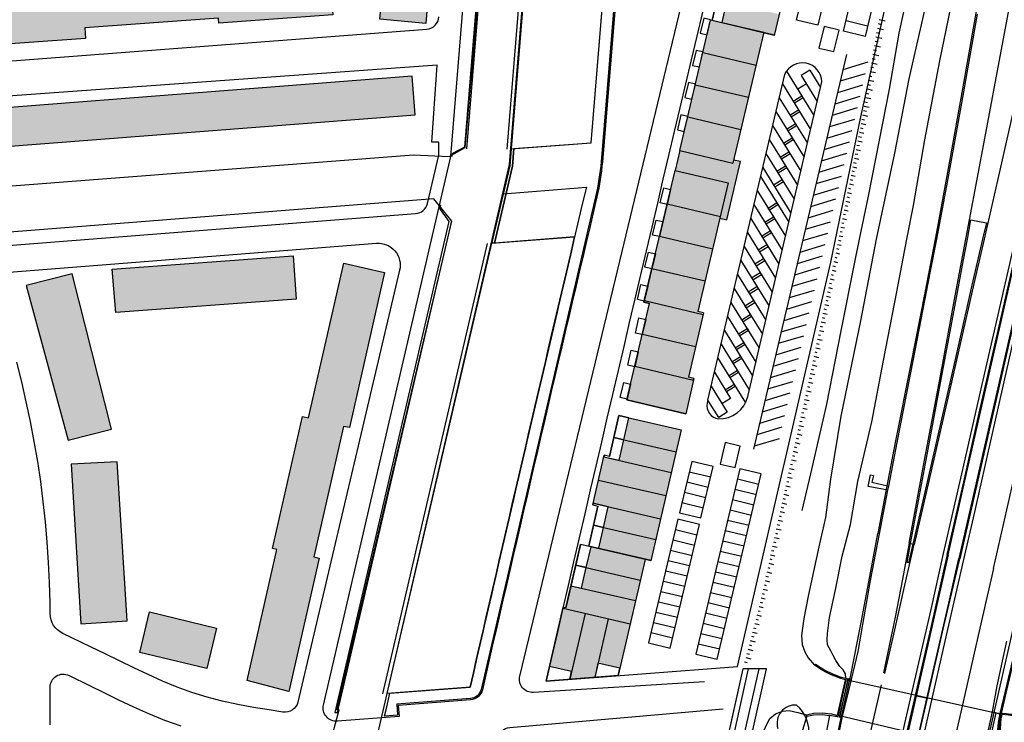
# Model space of a CAD drawing. Header units: metres. Extents: x 89795 to 94000, y 463250 to 466585.
# Tile 211 of 243: x 91113 to 91336, y 465631 to 465790. Entities that reach past the tile are written whole.
import ezdxf

# ---------------------------------------------------------------- set-up
doc = ezdxf.new("R2010")
doc.units = ezdxf.units.M
doc.layers.add('92.1_Bestaande bebouwing - Existing building H', color=7, linetype='Continuous', true_color=0xb5b6af)
doc.layers.add('96.0_forest', color=71, linetype='Continuous')
doc.layers.add('XXX_Background', color=3, linetype='Continuous')

msp = doc.modelspace()

# ---------------------------------------------------------------- hatches: boundary and pattern name
at = {"layer": '92.1_Bestaande bebouwing - Existing building H'}
for points in [[(91204.82, 465788.92), (91194.45, 465789.87), (91197.27, 465820.69), (91207.34, 465819.77)], [(91097.15, 465792.52), (91126.9, 465794.66), (91126.72, 465797.11), (91157.42, 465799.32), (91157.49, 465798.41), (91183.11, 465800.26), (91183.79, 465790.84), (91157.92, 465788.97), (91157.84, 465790.08), (91127.51, 465787.89), (91127.69, 465785.49), (91102.07, 465783.64), (91101.89, 465786.15), (91099.1, 465785.95)], [(91273.14, 465793.8), (91272.04, 465789.12), (91283.89, 465786.33), (91284.99, 465791)], [(91281.46, 465786.77), (91269.75, 465789.53), (91269.39, 465789.61), (91267.67, 465782.32), (91279.74, 465779.47)], [(91279.74, 465779.47), (91267.67, 465782.32), (91265.95, 465775.02), (91278.02, 465772.17)], [(91105, 465767.33), (91106.64, 465760.77), (91202.43, 465768.21), (91201.75, 465776.92), (91107.52, 465769.6), (91107.52, 465767.67)], [(91278.02, 465772.17), (91265.95, 465775.02), (91264.23, 465767.72), (91276.3, 465764.87)], [(91276.3, 465764.87), (91264.23, 465767.72), (91262.43, 465760.11), (91274.5, 465757.26)], [(91276.22, 465757.58), (91274.66, 465757.94), (91274.5, 465757.26), (91262.43, 465760.11), (91261.37, 465755.6), (91273.44, 465752.76), (91271.56, 465744.78), (91273.12, 465744.41)], [(91273.44, 465752.76), (91261.37, 465755.6), (91259.58, 465748), (91271.65, 465745.15)], [(91271.65, 465745.15), (91259.58, 465748), (91257.86, 465740.7), (91269.92, 465737.85)], [(91269.92, 465737.85), (91257.86, 465740.7), (91256.13, 465733.4), (91268.2, 465730.55)], [(91133.7, 465733.2), (91174.74, 465736.26), (91175.47, 465726.4), (91134.53, 465723.36)], [(91164.31, 465639.97), (91171.09, 465669.71), (91170.09, 465669.94), (91176.9, 465699.81), (91178.23, 465699.51), (91186.22, 465734.55), (91195.51, 465732.43), (91187.5, 465697.3), (91186.21, 465697.59), (91179.47, 465668.02), (91180.66, 465667.75), (91173.77, 465637.51)], [(91123.77, 465694.45), (91133.58, 465696.93), (91124.66, 465732.18), (91114.21, 465729.54)], [(91268.2, 465730.55), (91256.13, 465733.4), (91254.41, 465726.1), (91267.75, 465722.95), (91267.84, 465723.33), (91266.57, 465723.63)], [(91267.75, 465722.95), (91254.41, 465726.1), (91254.32, 465725.72), (91255.59, 465725.42), (91253.96, 465718.5), (91266.03, 465715.65)], [(91266.03, 465715.65), (91253.96, 465718.5), (91252.23, 465711.2), (91265.57, 465708.05), (91265.66, 465708.43), (91264.39, 465708.73)], [(91265.57, 465708.05), (91252.23, 465711.2), (91250.44, 465703.59), (91263.78, 465700.45)], [(91262.76, 465696.81), (91250.89, 465699.55), (91249.74, 465694.56), (91261.6, 465691.82)], [(91261.6, 465691.82), (91249.74, 465694.56), (91248.66, 465689.89), (91260.52, 465687.15)], [(91260.52, 465687.15), (91245.23, 465690.68), (91244.01, 465685.42), (91259.31, 465681.89)], [(91124.39, 465688.99), (91126.63, 465652.87), (91137.09, 465653.52), (91134.86, 465689.52)], [(91259.31, 465681.89), (91244.01, 465685.42), (91242.8, 465680.16), (91258.1, 465676.62)], [(91258.1, 465676.62), (91246.23, 465679.36), (91245.15, 465674.69), (91257.02, 465671.95)], [(91257.02, 465671.95), (91245.15, 465674.69), (91244.07, 465670.01), (91255.94, 465667.27)], [(91254.57, 465667.45), (91242.32, 465670.28), (91241.24, 465665.6), (91253.49, 465662.77)], [(91253.49, 465662.77), (91241.24, 465665.6), (91240.16, 465660.93), (91252.41, 465658.1)], [(91252.41, 465658.1), (91237.77, 465661.48), (91236.62, 465656.5), (91236.03, 465656.63), (91235.97, 465656.35), (91251.2, 465652.84)], [(91240.95, 465655.2), (91235.97, 465656.35), (91232.92, 465643.16), (91237.91, 465642.01)], [(91142.21, 465655.53), (91157.4, 465651.89), (91155.2, 465642.68), (91139.95, 465646.33)], [(91246.22, 465653.99), (91240.95, 465655.2), (91237.5, 465640.26), (91243.15, 465640.7)], [(91251.2, 465652.84), (91246.22, 465653.99), (91243.89, 465643.93), (91248.88, 465642.78)]]:
    msp.add_hatch(color=256, dxfattribs=at).paths.add_polyline_path(points)

# ---------------------------------------------------------------- linework, layer by layer
at = {"layer": '96.0_forest'}
msp.add_lwpolyline([(91287.49, 465620.95, 0.520567), (91288.93, 465634.42, 0.520567), (91284.65, 465629.15, 0.520567)], format="xyb", dxfattribs=at)
at = {"layer": 'XXX_Background'}
for p, q in [((91234.64, 465888.31), (91224.2, 465760.49)), ((91232.04, 465868.81), (91223.19, 465760.41)), ((91307.44, 465788.85), (91308.14, 465788.69)), ((91307.64, 465789.83), (91309.03, 465789.52)), ((91306.92, 465785.9), (91308.29, 465785.57)), ((91307.08, 465786.88), (91307.78, 465786.72)), ((91307.25, 465787.86), (91308.66, 465787.55)), ((91306.58, 465783.93), (91307.93, 465783.63)), ((91306.75, 465784.92), (91307.43, 465784.77)), ((91300.23, 465781.84), (91279.14, 465692.4)), ((91306.25, 465781.96), (91307.6, 465781.66)), ((91306.41, 465782.95), (91307.08, 465782.8)), ((91305.11, 465780.09), (91299.41, 465778.37)), ((91305.91, 465779.99), (91307.2, 465779.69)), ((91306.08, 465780.97), (91306.73, 465780.83)), ((91268.81, 465703.52), (91286.23, 465777.36)), ((91286.65, 465778.11), (91292.87, 465768.06)), ((91289.96, 465777.13), (91293.61, 465771.22)), ((91291.92, 465778.34), (91294.36, 465774.39)), ((91304.5, 465777.5), (91298.8, 465775.79)), ((91305.41, 465777.05), (91306.03, 465776.91)), ((91305.58, 465778.03), (91306.84, 465777.75)), ((91305.74, 465779.02), (91306.38, 465778.88)), ((91277.85, 465704.38), (91294.66, 465775.68)), ((91285.72, 465775.24), (91292.12, 465764.89)), ((91303.89, 465774.92), (91298.19, 465773.2)), ((91305.07, 465775.07), (91305.68, 465774.93)), ((91305.24, 465776.06), (91306.47, 465775.78)), ((91304.74, 465773.12), (91305.33, 465772.98)), ((91304.91, 465774.09), (91306.1, 465773.8)), ((91284.98, 465772.07), (91291.37, 465761.73)), ((91303.28, 465772.33), (91297.58, 465770.62)), ((91304.24, 465770.15), (91305.37, 465769.9)), ((91304.4, 465771.14), (91304.98, 465771.01)), ((91304.57, 465772.13), (91305.74, 465771.87)), ((91284.23, 465768.91), (91290.63, 465758.56)), ((91302.67, 465769.75), (91296.97, 465768.03)), ((91303.9, 465768.18), (91305, 465767.92)), ((91304.07, 465769.17), (91304.81, 465769)), ((91283.48, 465765.74), (91289.88, 465755.4)), ((91302.06, 465767.16), (91296.36, 465765.45)), ((91303.57, 465766.23), (91304.61, 465765.99)), ((91303.74, 465767.21), (91304.33, 465767.08)), ((91301.45, 465764.58), (91295.75, 465762.86)), ((91303.19, 465764.26), (91304.21, 465764.03)), ((91303.39, 465765.24), (91303.95, 465765.11)), ((91282.74, 465762.57), (91289.13, 465752.23)), ((91300.84, 465761.99), (91295.14, 465760.28)), ((91302.62, 465761.33), (91303.16, 465761.21)), ((91302.81, 465762.3), (91303.81, 465762.06)), ((91303, 465763.28), (91303.64, 465763.14)), ((91281.99, 465759.41), (91288.39, 465749.06)), ((91300.23, 465759.41), (91294.53, 465757.69)), ((91302.24, 465759.37), (91302.79, 465759.25)), ((91302.43, 465760.35), (91303.41, 465760.13)), ((91299.62, 465756.82), (91293.92, 465755.11)), ((91301.85, 465757.41), (91302.47, 465757.27)), ((91302.05, 465758.39), (91303.01, 465758.17)), ((91281.24, 465756.24), (91287.64, 465745.9)), ((91301.47, 465755.46), (91301.99, 465755.35)), ((91301.66, 465756.43), (91302.61, 465756.2)), ((91280.76, 465754.18), (91287.16, 465743.83)), ((91299.01, 465754.24), (91293.32, 465752.52)), ((91300.9, 465752.52), (91301.82, 465752.31)), ((91301.09, 465753.5), (91301.62, 465753.38)), ((91301.28, 465754.48), (91302.22, 465754.27)), ((91280.01, 465751.01), (91286.41, 465740.67)), ((91298.4, 465751.65), (91292.71, 465749.94)), ((91300.51, 465750.56), (91301.42, 465750.34)), ((91300.71, 465751.54), (91301.16, 465751.43)), ((91279.27, 465747.84), (91285.66, 465737.5)), ((91297.79, 465749.07), (91292.1, 465747.35)), ((91300.13, 465748.61), (91301.02, 465748.41)), ((91300.33, 465749.59), (91300.82, 465749.48)), ((91297.18, 465746.48), (91291.49, 465744.77)), ((91299.56, 465745.67), (91299.99, 465745.57)), ((91299.75, 465746.65), (91300.62, 465746.45)), ((91299.94, 465747.63), (91300.45, 465747.51)), ((91278.52, 465744.68), (91284.92, 465734.33)), ((91296.57, 465743.9), (91290.88, 465742.18)), ((91299.18, 465743.72), (91299.66, 465743.62)), ((91299.37, 465744.68), (91300.22, 465744.48)), ((91277.77, 465741.51), (91284.17, 465731.17)), ((91295.96, 465741.31), (91290.27, 465739.6)), ((91298.79, 465741.76), (91299.28, 465741.65)), ((91298.98, 465742.74), (91299.83, 465742.55)), ((91218.76, 465739.01), (91195.04, 465636.97)), ((91298.4, 465739.8), (91298.97, 465739.67)), ((91298.6, 465740.78), (91299.43, 465740.59)), ((91277.03, 465738.35), (91283.42, 465728)), ((91295.35, 465738.73), (91289.66, 465737.02)), ((91297.8, 465736.88), (91298.63, 465736.68)), ((91298.01, 465737.86), (91298.49, 465737.74)), ((91298.21, 465738.81), (91299.02, 465738.62)), ((91276.28, 465735.18), (91282.68, 465724.84)), ((91294.74, 465736.14), (91289.05, 465734.43)), ((91297.39, 465734.92), (91298.23, 465734.72)), ((91297.6, 465735.9), (91298.08, 465735.78)), ((91294.13, 465733.56), (91288.44, 465731.85)), ((91296.98, 465732.96), (91297.83, 465732.76)), ((91297.18, 465733.94), (91297.74, 465733.81)), ((91275.53, 465732.01), (91281.93, 465721.67)), ((91293.52, 465730.97), (91287.83, 465729.26)), ((91296.36, 465730.05), (91296.85, 465729.93)), ((91296.56, 465731.03), (91297.43, 465730.82)), ((91296.77, 465732), (91297.25, 465731.89)), ((91274.79, 465728.85), (91281.18, 465718.5)), ((91292.91, 465728.39), (91287.22, 465726.68)), ((91295.95, 465728.09), (91296.51, 465727.96)), ((91296.15, 465729.07), (91297.03, 465728.86)), ((91274.04, 465725.68), (91280.44, 465715.34)), ((91292.3, 465725.8), (91286.61, 465724.09)), ((91295.54, 465726.15), (91296.01, 465726.04)), ((91295.74, 465727.11), (91296.64, 465726.9)), ((91295.13, 465724.19), (91295.61, 465724.08)), ((91295.32, 465725.17), (91296.26, 465724.95)), ((91273.29, 465722.52), (91279.69, 465712.17)), ((91291.69, 465723.22), (91286, 465721.51)), ((91294.5, 465721.26), (91295.49, 465721.02)), ((91294.71, 465722.24), (91295.27, 465722.1)), ((91294.92, 465723.21), (91295.87, 465722.99)), ((91272.55, 465719.35), (91278.94, 465709.01)), ((91291.08, 465720.63), (91285.39, 465718.92)), ((91294.09, 465719.32), (91295.11, 465719.08)), ((91294.3, 465720.3), (91294.78, 465720.18)), ((91290.48, 465718.05), (91284.78, 465716.34)), ((91293.68, 465717.36), (91294.72, 465717.11)), ((91293.89, 465718.34), (91294.38, 465718.22)), ((91271.8, 465716.19), (91278.2, 465705.84)), ((91289.87, 465715.46), (91284.17, 465713.75)), ((91293.07, 465714.45), (91293.54, 465714.33)), ((91293.27, 465715.4), (91294.29, 465715.16)), ((91293.48, 465716.38), (91294.04, 465716.25)), ((91271.05, 465713.02), (91277.31, 465702.9)), ((91289.26, 465712.88), (91283.56, 465711.17)), ((91292.65, 465712.49), (91293.14, 465712.37)), ((91292.85, 465713.47), (91293.93, 465713.21)), ((91270.31, 465709.85), (91273.96, 465703.94)), ((91288.65, 465710.29), (91282.95, 465708.58)), ((91292.24, 465710.53), (91292.8, 465710.4)), ((91292.45, 465711.51), (91293.5, 465711.26)), ((91288.04, 465707.71), (91282.34, 465706)), ((91291.82, 465708.57), (91292.32, 465708.45)), ((91292.03, 465709.55), (91293.05, 465709.31)), ((91269.56, 465706.69), (91273.21, 465700.78)), ((91291.18, 465705.64), (91292.26, 465705.38)), ((91291.4, 465706.62), (91291.88, 465706.5)), ((91291.62, 465707.59), (91292.59, 465707.34)), ((91287.43, 465705.12), (91281.73, 465703.41)), ((91290.76, 465703.69), (91291.82, 465703.43)), ((91290.98, 465704.66), (91291.46, 465704.54)), ((91286.82, 465702.54), (91281.12, 465700.83)), ((91290.33, 465701.73), (91291.35, 465701.48)), ((91290.55, 465702.71), (91291.1, 465702.57)), ((91286.21, 465699.95), (91280.51, 465698.24)), ((91289.68, 465698.8), (91290.16, 465698.68)), ((91289.9, 465699.78), (91290.88, 465699.52)), ((91290.12, 465700.75), (91290.61, 465700.62)), ((91285.6, 465697.37), (91279.9, 465695.66)), ((91289.25, 465696.85), (91289.74, 465696.72)), ((91289.46, 465697.82), (91290.53, 465697.56)), ((91284.99, 465694.78), (91279.29, 465693.07)), ((91288.83, 465694.89), (91289.38, 465694.75)), ((91289.04, 465695.87), (91290.1, 465695.61)), ((91288.4, 465692.94), (91288.9, 465692.81)), ((91288.61, 465693.91), (91289.63, 465693.66)), ((91287.75, 465690.01), (91288.82, 465689.74)), ((91287.97, 465690.98), (91288.45, 465690.87)), ((91288.18, 465691.96), (91289.16, 465691.7)), ((91287.33, 465688.05), (91288.38, 465687.79)), ((91287.54, 465689.03), (91288.03, 465688.91)), ((91286.9, 465686.1), (91287.92, 465685.85)), ((91287.11, 465687.07), (91287.67, 465686.94)), ((91286.26, 465683.16), (91286.73, 465683.05)), ((91286.47, 465684.14), (91287.45, 465683.88)), ((91286.69, 465685.12), (91287.18, 465684.99)), ((91285.83, 465681.21), (91286.32, 465681.09)), ((91286.04, 465682.19), (91287.11, 465681.92)), ((91285.4, 465679.25), (91285.96, 465679.12)), ((91285.62, 465680.23), (91286.67, 465679.97)), ((91284.98, 465677.3), (91285.47, 465677.17)), ((91285.19, 465678.28), (91286.21, 465678.03)), ((91284.33, 465674.37), (91285.4, 465674.11)), ((91284.55, 465675.34), (91285.02, 465675.23)), ((91284.76, 465676.32), (91285.74, 465676.07)), ((91283.91, 465672.41), (91284.96, 465672.15)), ((91284.12, 465673.39), (91284.61, 465673.27)), ((91283.48, 465670.46), (91284.5, 465670.21)), ((91283.69, 465671.44), (91284.25, 465671.3)), ((91282.84, 465667.53), (91283.31, 465667.41)), ((91283.05, 465668.5), (91284.02, 465668.25)), ((91283.26, 465669.48), (91283.76, 465669.35)), ((91282.41, 465665.57), (91282.9, 465665.45)), ((91282.61, 465666.55), (91283.69, 465666.29)), ((91281.98, 465663.62), (91282.54, 465663.48)), ((91282.19, 465664.59), (91283.25, 465664.34)), ((91281.55, 465661.66), (91282.05, 465661.53)), ((91281.77, 465662.64), (91282.79, 465662.39)), ((91280.91, 465658.73), (91281.84, 465658.48)), ((91281.13, 465659.71), (91281.6, 465659.58)), ((91281.34, 465660.69), (91282.31, 465660.43)), ((91280.45, 465656.78), (91281.37, 465656.54)), ((91280.7, 465657.75), (91281.21, 465657.62)), ((91279.94, 465654.85), (91280.91, 465654.59)), ((91280.19, 465655.82), (91280.7, 465655.68)), ((91279.18, 465651.95), (91279.68, 465651.81)), ((91279.43, 465652.92), (91280.44, 465652.65)), ((91279.69, 465653.88), (91280.19, 465653.75)), ((91278.67, 465650.01), (91279.25, 465649.86)), ((91278.92, 465650.98), (91279.97, 465650.71)), ((91278.16, 465648.08), (91278.74, 465647.93)), ((91278.41, 465649.05), (91279.5, 465648.76)), ((91277.39, 465645.18), (91278.56, 465644.87)), ((91277.65, 465646.15), (91278.23, 465645.99)), ((91277.9, 465647.11), (91279.03, 465646.82)), ((91277.14, 465644.21), (91277.72, 465644.06))]:
    msp.add_line(p, q, dxfattribs=at)
for points in [[(91232.13, 465639.82), (91275.51, 465643.14), (91296.66, 465734.8), (91303.5, 465767.7), (91312.53, 465808.22), (91316.95, 465830.8), (91336.1, 465906.94), (91354.56, 465980.62), (91360.33, 466003.3, 0.252015), (91359.93, 466004.71), (91347.11, 466017.51, 0.232073), (91345.86, 466017.94), (91291.91, 466010.99), (91275.55, 466008.88), (91274.52, 466008.75), (91278.06, 465981.19), (91315.14, 465985.96, 0.004836)], [(91207.82, 465762.02), (91206.18, 465762.02), (91207.43, 465779.46), (91101.64, 465771.82, 0.452759), (91098.92, 465768.22), (91100.53, 465760.34), (91099.52, 465758.76), (91104.06, 465740.59, 0.366133), (91107.21, 465738.33), (91202.53, 465745.8, 0.325583), (91205.21, 465748.1), (91207.82, 465759.07)], [(91241.25, 465751.76, 0.001579), (91214.9, 465638.49), (91196.09, 465637.05), (91222.42, 465750.32)], [(91219.81, 465739.09), (91238.6, 465740.53, 0.001422), (91214.9, 465638.49), (91196.09, 465637.05)], [(91219.81, 465739.09), (91238.6, 465740.53, 0.001422), (91214.9, 465638.49), (91196.09, 465637.05)]]:
    msp.add_lwpolyline(points, format="xyb", close=True, dxfattribs=at)
at = {"layer": 'XXX_Background', "ltscale": 0.3}
msp.add_lwpolyline([(91315.14, 465985.96, 0.004836), (91232.13, 465639.82), (91275.51, 465643.14), (91296.66, 465734.8), (91303.5, 465767.7), (91312.53, 465808.22)], format="xyb", dxfattribs=at)
at = {"layer": 'XXX_Background'}
for points in [[(91268.07, 465639.71), (91229.27, 465637.29, -0.504591), (91226.17, 465640.99), (91248.82, 465735.04), (91306.86, 465976.03), (91303.09, 465979.8), (91175.64, 465964), (91165.82, 465952.24), (91050.21, 465915.63, -0.402927), (91046.48, 465917.47), (91034.9, 465949.67)], [(91254.85, 465878.49), (91244.89, 465757.54, -0.037449), (91243.64, 465749.57), (91242.8, 465746, 0.001526), (91217.67, 465637.91, -0.328312), (91214.97, 465635.59), (91198.58, 465634.33), (91198.77, 465631.84), (91184.79, 465630.77, -0.506553), (91181.64, 465634.44), (91210.51, 465758.71), (91219.83, 465872.79)], [(91254.55, 465878.52), (91244.59, 465757.57, -0.037456), (91243.34, 465749.63), (91217.38, 465637.98, -0.326593), (91214.95, 465635.89), (91198.26, 465634.61), (91198.45, 465632.12), (91195.51, 465631.89), (91195.84, 465633.32), (91196.72, 465637.1), (91214.9, 465638.49), (91214.9, 465638.49, -0.001422), (91238.6, 465740.53), (91238.6, 465740.53)], [(91103.71, 465575.63), (91160.98, 465579.6, 0.329751), (91188.13, 465602.76), (91223.83, 465756.94), (91233.56, 465876.82)], [(91206.66, 465865.78, 0.026496), (91078.42, 465844.8, 0.446923), (91074.75, 465838.32), (91093.97, 465781.37, 0.343024), (91097.04, 465779.34), (91205.06, 465787.62, 0.3702), (91207.82, 465790.38)], [(91241.25, 465751.76, 0.001579), (91214.9, 465638.49), (91196.09, 465637.05), (91219.81, 465739.09)], [(91111.67, 465586.65), (91114.28, 465589.33), (91119.22, 465589.33), (91121.17, 465587.23), (91130.26, 465587.89), (91149.47, 465592.52), (91148.98, 465594.54), (91151.45, 465596.87), (91155.06, 465598.33), (91157.48, 465598.93), (91167.04, 465596.76), (91168.38, 465602.64), (91172.38, 465603.9, 0.254744), (91179.02, 465610.8), (91183.28, 465626.35), (91185.19, 465633.32), (91184.66, 465633.37), (91210.78, 465744.1), (91206.67, 465749.13), (91074.85, 465738.8, 0.066539)], [(91110.37, 465732.56), (91193.65, 465739.08, -0.508183), (91198.91, 465732.95), (91175.83, 465635.12, -0.391168), (91172.45, 465632.85), (91169.33, 465633.33), (91165.76, 465633.91), (91162.21, 465634.57), (91158.69, 465635.32), (91155.23, 465636.21), (91151.81, 465637.28), (91148.46, 465638.5), (91145.14, 465639.86), (91141.86, 465641.32), (91138.59, 465642.86), (91135.34, 465644.45), (91132.09, 465646.06), (91128.82, 465647.66), (91122.5, 465650.68, -0.2862), (91119.64, 465655.13), (91119.62, 465657.57), (91119.49, 465662.17), (91119.28, 465666.76), (91118.98, 465671.36), (91118.59, 465675.94), (91118.1, 465680.52), (91117.51, 465685.08), (91116.83, 465689.63), (91116.05, 465694.16), (91115.18, 465698.67), (91114.22, 465703.17), (91113.19, 465707.65), (91112.1, 465712.12)], [(91268.81, 465703.52), (91268.65, 465702.84, 0.43508), (91271.2, 465699.31, 0.359577), (91277.85, 465704.38, 1.814648)], [(91119.63, 465629.98), (91119.62, 465634.58), (91119.63, 465638.45, -0.55437), (91123.95, 465641.14), (91128.55, 465638.88), (91131.81, 465637.27), (91135.13, 465635.65), (91138.52, 465634.05), (91141.99, 465632.5), (91145.57, 465631.04), (91149.25, 465629.69)], [(91185.15, 465277.04, -0.176182), (91185.82, 465279.25, 0.149914), (91187.93, 465284.73), (91187.95, 465285.22), (91187.97, 465287.08), (91188.39, 465292.11), (91190.63, 465302.8), (91194.07, 465318.29), (91200.1, 465342.33), (91205.25, 465361.93), (91216.13, 465394.42), (91217.83, 465401.68), (91224.61, 465428.97), (91232.73, 465453.77), (91241.14, 465481.09), (91246.91, 465500), (91249.45, 465508.32), (91255.78, 465534.93), (91261.75, 465560.1), (91267.3, 465583.49), (91274.86, 465617.9), (91280.43, 465642.65)], [(91214.72, 465598.36), (91221.2, 465627.02, -0.326166), (91223.87, 465629.35), (91272.25, 465633.57)]]:
    msp.add_lwpolyline(points, format="xyb", dxfattribs=at)
for points in [[(91331.08, 465898.05), (91304.46, 465785.97), (91299.6, 465787.12), (91326.21, 465899.21)], [(91214.16, 465760.47), (91223.07, 465869.47), (91225.27, 465869.76), (91224.77, 465873.63), (91223.39, 465873.45), (91223.5, 465874.82), (91221.68, 465876.56), (91191.94, 465872.72), (91192.01, 465872.13), (91221.48, 465875.92), (91222.88, 465874.58), (91222.73, 465872.76), (91224.01, 465872.92), (91224.35, 465870.24), (91222.51, 465870.01), (91213.59, 465760.85), (91210.88, 465759.41), (91210.7, 465758.64)], [(91224.2, 465760.49), (91242.37, 465761.88), (91251.31, 465871.3), (91233.06, 465868.95)], [(91224.2, 465760.49), (91233.06, 465868.95)], [(91238.6, 465740.53), (91220.43, 465739.14), (91220.43, 465739.14), (91224.48, 465756.58), (91224.8, 465760.53), (91242.37, 465761.88), (91248.15, 465832.61)], [(91109, 465751.92), (91202.04, 465759.09), (91210.16, 465758.74), (91213.74, 465760.82), (91219.08, 465820.66)], [(91290.85, 465815.83), (91283.86, 465786.2), (91269.75, 465789.53), (91271.9, 465798.63)], [(91295.43, 465795.52), (91293.76, 465788.51), (91288.9, 465789.66), (91290.56, 465796.67)], [(91262.43, 465760.11), (91269.42, 465789.74), (91281.49, 465786.89), (91274.5, 465757.26)], [(91281.46, 465786.77), (91269.39, 465789.61)], [(91269.78, 465789.66), (91283.89, 465786.33)], [(91305.02, 465788.3), (91300.15, 465789.46)], [(91267.67, 465782.32), (91279.74, 465779.47)], [(91291.92, 465778.34), (91289.96, 465777.13)], [(91265.95, 465775.02), (91278.02, 465772.17)], [(91291.17, 465775.18), (91289.21, 465773.97)], [(91288.17, 465771.28), (91290.13, 465772.49)], [(91290.42, 465772.01), (91288.47, 465770.8)], [(91287.42, 465768.12), (91289.38, 465769.33)], [(91289.68, 465768.85), (91287.72, 465767.64)], [(91264.23, 465767.72), (91276.3, 465764.87)], [(91286.68, 465764.95), (91288.63, 465766.16)], [(91288.93, 465765.68), (91286.97, 465764.47)], [(91285.93, 465761.79), (91287.89, 465763), (91288.18, 465762.51), (91286.23, 465761.31)], [(91224.2, 465760.49), (91223.88, 465756.62), (91219.77, 465738.94)], [(91223.88, 465756.62), (91224.2, 465760.49), (91224.8, 465760.53), (91224.48, 465756.53), (91220.43, 465739.14), (91219.81, 465739.09)], [(91262.43, 465760.11), (91261.37, 465755.6), (91273.44, 465752.76)], [(91262.43, 465760.11), (91274.5, 465757.26)], [(91285.18, 465758.62), (91287.14, 465759.83)], [(91287.44, 465759.35), (91285.48, 465758.14)], [(91271.56, 465744.78), (91273.12, 465744.41), (91276.22, 465757.58), (91274.66, 465757.94)], [(91265.66, 465708.43), (91263.78, 465700.45), (91250.44, 465703.59), (91255.59, 465725.42), (91254.32, 465725.72), (91261.37, 465755.6)], [(91284.44, 465755.45), (91286.39, 465756.66)], [(91286.69, 465756.18), (91284.73, 465754.97)], [(91273.44, 465752.76), (91266.57, 465723.63)], [(91283.69, 465752.29), (91285.65, 465753.5), (91285.94, 465753.02), (91283.99, 465751.81)], [(91259.58, 465748), (91257.86, 465740.7), (91269.92, 465737.85)], [(91259.58, 465748), (91271.65, 465745.15)], [(91208.15, 465747.7), (91207.97, 465746.93), (91210.07, 465744.04), (91184.2, 465632.73), (91184.83, 465632.78), (91210.72, 465744.17)], [(91281.71, 465743.89), (91283.67, 465745.1)], [(91283.96, 465744.62), (91282.01, 465743.41)], [(91280.96, 465740.72), (91282.92, 465741.93), (91283.22, 465741.45), (91281.26, 465740.24)], [(91196.09, 465637.05), (91219.81, 465739.09)], [(91280.22, 465737.56), (91282.17, 465738.77)], [(91282.47, 465738.29), (91280.51, 465737.08)], [(91279.47, 465734.39), (91281.43, 465735.6)], [(91281.72, 465735.12), (91279.77, 465733.91)], [(91256.13, 465733.4), (91254.32, 465725.72), (91255.59, 465725.42)], [(91256.13, 465733.4), (91268.2, 465730.55)], [(91278.72, 465731.23), (91280.68, 465732.44)], [(91280.98, 465731.96), (91279.02, 465730.75)], [(91277.98, 465728.06), (91279.93, 465729.27)], [(91280.23, 465728.79), (91278.27, 465727.58)], [(91254.41, 465726.1), (91267.75, 465722.95)], [(91279.48, 465725.62), (91277.53, 465724.41), (91277.23, 465724.9), (91279.19, 465726.1)], [(91267.84, 465723.33), (91264.39, 465708.73)], [(91267.84, 465723.33), (91266.57, 465723.63)], [(91276.48, 465721.73), (91278.44, 465722.94)], [(91278.74, 465722.46), (91276.78, 465721.25)], [(91275.74, 465718.56), (91277.69, 465719.77), (91277.99, 465719.29), (91276.03, 465718.08)], [(91253.96, 465718.5), (91266.03, 465715.65)], [(91274.99, 465715.4), (91276.95, 465716.61)], [(91277.24, 465716.13), (91275.29, 465714.92)], [(91274.24, 465712.23), (91276.2, 465713.44)], [(91276.5, 465712.96), (91274.54, 465711.75)], [(91252.23, 465711.2), (91265.57, 465708.05), (91265.66, 465708.43), (91264.39, 465708.73)], [(91273.5, 465709.07), (91275.45, 465710.28)], [(91275.75, 465709.79), (91273.79, 465708.59)], [(91272.75, 465705.9), (91274.71, 465707.11)], [(91275, 465706.63), (91273.05, 465705.42)], [(91250.44, 465703.59), (91263.78, 465700.45)], [(91273.21, 465700.78), (91271.26, 465699.57), (91268.81, 465703.52)], [(91273.96, 465703.94), (91272, 465702.73)], [(91246.48, 465690.78), (91248.63, 465700.07), (91262.76, 465696.81), (91255.91, 465667.14), (91241.78, 465670.41), (91243.88, 465679.51)], [(91247.48, 465695.09), (91261.6, 465691.82)], [(91242.71, 465679.78), (91245.31, 465691.05)], [(91245.23, 465690.68), (91260.52, 465687.15)], [(91246.48, 465690.78), (91245.31, 465691.05)], [(91265.15, 465689.66), (91262.38, 465677.98), (91267.25, 465676.83), (91270.02, 465688.5)], [(91270.02, 465688.5), (91265.15, 465689.66)], [(91276.06, 465687.99), (91266.08, 465645.96), (91270.95, 465644.81), (91280.93, 465686.84)], [(91280.93, 465686.84), (91276.06, 465687.99)], [(91244.01, 465685.42), (91259.31, 465681.89)], [(91264.6, 465687.32), (91269.46, 465686.17)], [(91275.51, 465685.66), (91280.37, 465684.5)], [(91264.04, 465684.99), (91268.91, 465683.83)], [(91274.95, 465683.32), (91279.82, 465682.17)], [(91263.49, 465682.65), (91268.35, 465681.5)], [(91274.4, 465680.99), (91279.26, 465679.83)], [(91242.71, 465679.78), (91243.88, 465679.51)], [(91242.8, 465680.16), (91258.1, 465676.62)], [(91262.94, 465680.32), (91267.8, 465679.16)], [(91273.85, 465678.65), (91278.71, 465677.5)], [(91262.03, 465676.52), (91255.38, 465648.5), (91260.25, 465647.35), (91266.9, 465675.37)], [(91266.9, 465675.37), (91262.03, 465676.52)], [(91242.89, 465675.21), (91257.02, 465671.95)], [(91261.48, 465674.19), (91266.34, 465673.03)], [(91273.29, 465676.32), (91278.16, 465675.16)], [(91272.74, 465673.98), (91277.6, 465672.83)], [(91236.62, 465656.5), (91239.93, 465670.83)], [(91254.57, 465667.45), (91239.93, 465670.83), (91238.85, 465666.16), (91253.49, 465662.77)], [(91241.81, 465670.53), (91255.94, 465667.27)], [(91260.93, 465671.85), (91265.79, 465670.7)], [(91272.18, 465671.65), (91277.05, 465670.49)], [(91254.57, 465667.45), (91248.5, 465641.12), (91232.16, 465639.84), (91236.03, 465656.63)], [(91260.37, 465669.52), (91265.24, 465668.36)], [(91271.63, 465669.31), (91276.49, 465668.16)], [(91238.85, 465666.16), (91236.62, 465656.5), (91236.03, 465656.63)], [(91259.82, 465667.18), (91264.68, 465666.03)], [(91271.07, 465666.98), (91275.94, 465665.82)], [(91259.26, 465664.85), (91264.13, 465663.69)], [(91270.52, 465664.64), (91275.38, 465663.49)], [(91237.77, 465661.48), (91252.41, 465658.1)], [(91258.71, 465662.51), (91263.57, 465661.36)], [(91269.96, 465662.31), (91274.83, 465661.15)], [(91258.15, 465660.18), (91263.02, 465659.02)], [(91269.41, 465659.97), (91274.28, 465658.82)], [(91235.97, 465656.35), (91251.2, 465652.84)], [(91257.6, 465657.84), (91262.46, 465656.69)], [(91268.86, 465657.64), (91273.72, 465656.48)], [(91240.95, 465655.2), (91237.5, 465640.26)], [(91257.04, 465655.51), (91261.91, 465654.35)], [(91268.3, 465655.3), (91273.17, 465654.15)], [(91246.22, 465653.99), (91243.15, 465640.7)], [(91256.49, 465653.17), (91261.35, 465652.02)], [(91267.75, 465652.97), (91272.61, 465651.81)], [(91255.94, 465650.84), (91260.8, 465649.68)], [(91267.19, 465650.63), (91272.06, 465649.48)], [(91266.64, 465648.3), (91271.5, 465647.14)], [(91243.52, 465481.85), (91248.72, 465500), (91250.27, 465505.44), (91256.79, 465531.54), (91260.36, 465547.08), (91261.39, 465550.94), (91269.79, 465588.01), (91278.72, 465627.38), (91282.08, 465642.65), (91276.74, 465642.65), (91270.6, 465614.96), (91270.11, 465612.71), (91267.83, 465602.43), (91267.83, 465602.43)], [(91272.4, 465617.18), (91277.78, 465641.64), (91278.02, 465642.65), (91276.73, 465642.65), (91270.11, 465612.71), (91267.83, 465602.43)]]:
    msp.add_lwpolyline(points, dxfattribs=at)
for points in [[(91204.82, 465788.92), (91194.45, 465789.87), (91197.27, 465820.69), (91207.34, 465819.77)], [(91097.15, 465792.52), (91126.9, 465794.66), (91126.72, 465797.11), (91157.42, 465799.32), (91157.49, 465798.41), (91183.11, 465800.26), (91183.79, 465790.84), (91157.92, 465788.97), (91157.84, 465790.08), (91127.51, 465787.89), (91127.69, 465785.49), (91102.07, 465783.64), (91101.89, 465786.15), (91099.1, 465785.95)], [(91273.14, 465793.8), (91270.88, 465794.33), (91269.78, 465789.66), (91272.04, 465789.12)], [(91267.86, 465790.1), (91267.06, 465786.7), (91268.62, 465786.33), (91269.42, 465789.74)], [(91295.15, 465788.18), (91293.99, 465783.32), (91297.4, 465782.51), (91298.55, 465787.37)], [(91266.14, 465782.8), (91265.34, 465779.4), (91266.9, 465779.03), (91267.7, 465782.44)], [(91105, 465767.33), (91106.64, 465760.77), (91202.43, 465768.21), (91201.75, 465776.92), (91107.52, 465769.6), (91107.52, 465767.67)], [(91264.42, 465775.5), (91263.62, 465772.1), (91265.17, 465771.73), (91265.98, 465775.14)], [(91262.7, 465768.2), (91261.9, 465764.8), (91263.45, 465764.43), (91264.26, 465767.84)], [(91257.99, 465748.24), (91258.79, 465751.65), (91260.35, 465751.28), (91259.55, 465747.87)], [(91282.46, 465747.06), (91284.41, 465748.27), (91284.71, 465747.78), (91282.75, 465746.58)], [(91256.27, 465740.94), (91257.07, 465744.35), (91258.63, 465743.98), (91257.83, 465740.58)], [(91254.55, 465733.64), (91255.35, 465737.05), (91256.91, 465736.68), (91256.11, 465733.28)], [(91133.7, 465733.2), (91174.74, 465736.26), (91175.47, 465726.4), (91134.53, 465723.36)], [(91164.31, 465639.97), (91171.09, 465669.71), (91170.09, 465669.94), (91176.9, 465699.81), (91178.23, 465699.51), (91186.22, 465734.55), (91195.51, 465732.43), (91187.5, 465697.3), (91186.21, 465697.59), (91179.47, 465668.02), (91180.66, 465667.75), (91173.77, 465637.51)], [(91123.77, 465694.45), (91133.58, 465696.93), (91124.66, 465732.18), (91114.21, 465729.54)], [(91252.83, 465726.34), (91253.63, 465729.75), (91255.19, 465729.38), (91254.38, 465725.98)], [(91252.37, 465718.74), (91253.17, 465722.15), (91254.73, 465721.78), (91253.93, 465718.38)], [(91250.65, 465711.44), (91251.45, 465714.85), (91253.01, 465714.48), (91252.21, 465711.08)], [(91248.93, 465704.15), (91249.73, 465707.55), (91251.29, 465707.18), (91250.48, 465703.78)], [(91250.89, 465699.55), (91248.63, 465700.07), (91247.48, 465695.09), (91249.74, 465694.56)], [(91249.74, 465694.56), (91247.48, 465695.09), (91246.48, 465690.78), (91245.31, 465691.05), (91245.23, 465690.68), (91248.66, 465689.89)], [(91272.77, 465693.92), (91271.61, 465689.05), (91275.02, 465688.24), (91276.17, 465693.11)], [(91124.39, 465688.99), (91126.63, 465652.87), (91137.09, 465653.52), (91134.86, 465689.52)], [(91246.23, 465679.36), (91242.8, 465680.16), (91242.71, 465679.78), (91243.88, 465679.51), (91242.89, 465675.21), (91245.15, 465674.69)], [(91245.15, 465674.69), (91242.89, 465675.21), (91241.81, 465670.53), (91244.07, 465670.01)], [(91242.32, 465670.28), (91239.93, 465670.83), (91238.85, 465666.16), (91241.24, 465665.6)], [(91241.24, 465665.6), (91238.85, 465666.16), (91237.77, 465661.48), (91240.16, 465660.93)], [(91142.21, 465655.53), (91157.4, 465651.89), (91155.2, 465642.68), (91139.95, 465646.33)], [(91237.91, 465642.01), (91232.92, 465643.16), (91232.16, 465639.84), (91237.5, 465640.26)], [(91248.88, 465642.78), (91243.89, 465643.93), (91243.15, 465640.7), (91248.5, 465641.12)]]:
    msp.add_lwpolyline(points, close=True, dxfattribs=at)
for points in [[(91357.28, 465973.91, -0.07), (91352.9, 465957.24, -0.03), (91348.8, 465940.88, 0.23), (91342.92, 465917.7, 0.22), (91337.98, 465898.22, 0.25), (91333.72, 465881.42, 0.13), (91331.24, 465869.95, 0.13), (91328.65, 465859.38, 0.15), (91325.35, 465846.35, 0.19), (91321.49, 465831.28, 0.26), (91318.49, 465818.35, 0.31), (91316.62, 465808.39, 0.29), (91314.76, 465798.78, 0.28), (91312.11, 465786.72, 0.31), (91309.91, 465774.01, 0.31), (91307.64, 465762.46, 0.31), (91305.15, 465749.75, 0.31), (91303.11, 465740, 0.29), (91302.03, 465734.78, 0.28), (91298.94, 465719.23, 0.33), (91295.68, 465702.62, 0.28), (91292.05, 465686.81, 0.28), (91290.15, 465678.52, 0.24)], [(91360.77, 465972.86, 0.55), (91356.42, 465955.36, 0.68), (91351.57, 465934.6, 0.79), (91347.43, 465918.13, 0.9), (91343.12, 465899.78, 0.95), (91339.05, 465882.4, 0.85), (91335.06, 465866.18, 0.9), (91330.85, 465845.56, 0.96), (91326, 465825.14, 0.86), (91321.72, 465807.12, 0.81), (91317.95, 465791.94, 0.89), (91314.38, 465776.33, 0.85), (91311.11, 465759.47, 0.81), (91307, 465740, 0.81), (91303.46, 465721.51, 0.88), (91298.98, 465699.91, 0.87), (91296.64, 465685.65, 0.87), (91295.46, 465676.96, 0.93)], [(91301.13, 465675.32, 4.47), (91302.8, 465685.12, 4.34), (91305.99, 465698.6, 4.4), (91308.63, 465712.5, 4.32), (91311.65, 465728.06, 4.17), (91313.94, 465740, 4.13), (91315.41, 465747.66, 4.1), (91318.01, 465762.53, 4.3), (91321.42, 465780.46, 4.32), (91324.91, 465797.38, 4.27), (91328.45, 465813.47, 4.21), (91331.8, 465827.14, 4.19), (91335.6, 465841.33, 4.11), (91338.17, 465853.19, 4), (91341.34, 465866.23, 3.76), (91344.14, 465878.5, 3.55), (91345.96, 465889.05, 3.37), (91348.47, 465902.57, 3.13), (91350.92, 465915.43, 2.84), (91353.37, 465928.49, 2.36), (91356.14, 465942.28, 1.96), (91359.01, 465956.02, 1.62), (91360.37, 465964.09, 1.24), (91361.66, 465972.47, 0.85)], [(91314.45, 465671.12, 4.63), (91317.97, 465689.89, 4.62), (91321.38, 465708.23, 4.63), (91324.92, 465727.15, 4.54), (91327.33, 465740, 4.59), (91328.16, 465744.42, 4.61), (91331.59, 465762.81, 4.61), (91335.32, 465782.59, 4.55), (91339.12, 465802.78, 4.6), (91342.37, 465820.08, 4.55), (91345.89, 465838.69, 4.46), (91349.93, 465859.66, 4.4), (91353.9, 465880.53, 4.02), (91358.79, 465905.92, 3.37), (91364.5, 465935.73, 2.48), (91369.62, 465962.11, 1.52), (91371.09, 465969.66, 1.24)], [(91383.68, 465965.78, 5.11), (91379.1, 465945.99, 4.97), (91372.73, 465918.63, 4.97), (91366.24, 465890.49, 4.88), (91359.84, 465862.76, 4.76), (91352.78, 465832.52, 4.81), (91345.91, 465802.81, 4.83), (91338.99, 465773, 4.82), (91334.51, 465753.3, 4.82), (91331.45, 465740, 4.79), (91329.5, 465731.53, 4.78), (91324.08, 465707.63, 4.72), (91319.01, 465685.56, 4.69), (91315.63, 465670.79, 4.63)], [(91323.07, 465668.53, 4.79), (91326.68, 465684.34, 4.77), (91330.29, 465700.3, 4.77), (91334.24, 465717.64, 4.88), (91337.67, 465732.52, 4.88), (91339.37, 465740, 4.91), (91341.29, 465748.46, 4.94), (91345.13, 465765.16, 4.93), (91348.92, 465781.81, 4.88), (91352.9, 465798.96, 4.87), (91356.78, 465815.9, 4.88), (91360.78, 465832.96, 4.85), (91365.6, 465853.39, 4.88), (91370.95, 465876.56, 4.92), (91376.34, 465900.52, 5), (91380.89, 465919.9, 5.1), (91386.07, 465942.33, 5.2), (91390.94, 465963.68, 5.3)], [(91323.27, 465668.46, 5.55), (91327.1, 465685.25, 5.56), (91331.18, 465703.17, 5.56), (91335.71, 465722.99, 5.63), (91339.57, 465740, 5.67), (91339.78, 465740.92, 5.67), (91344.21, 465760.19, 5.67), (91348.92, 465780.71, 5.67), (91352.89, 465797.95, 5.67), (91356.63, 465813.99, 5.63), (91361.04, 465832.96, 5.59), (91365.73, 465852.91, 5.54), (91369.94, 465871.27, 5.61), (91375.61, 465895.99, 5.75), (91380.46, 465917.01, 5.81), (91384.63, 465935.4, 5.88), (91391.13, 465963.62, 5.99)], [(91392.6, 465963.05, 6.04), (91389.74, 465950.28, 5.87), (91384.76, 465928.3, 5.87), (91380.41, 465908.72, 5.82), (91376.31, 465890.4, 5.79), (91372.77, 465874.53, 5.71), (91368.82, 465856.74, 5.71), (91363.62, 465833.95, 5.73), (91358.41, 465811.04, 5.74), (91352.56, 465785.34, 5.74), (91347.66, 465763.83, 5.74), (91343.14, 465744.05, 5.72), (91342.22, 465740, 5.71), (91338.32, 465722.84, 5.67), (91333.13, 465700.08, 5.67), (91328.46, 465679.48, 5.62), (91325.76, 465667.65, 5.61)], [(91392.78, 465963, 5.27), (91388.42, 465943.5, 5.12), (91382.29, 465916.25, 5.08), (91376.17, 465888.59, 5.01), (91370.9, 465865.08, 4.96), (91365.5, 465841.11, 4.95), (91360.67, 465819.97, 4.95), (91355.19, 465795.85, 4.94), (91349.74, 465771.54, 4.95), (91343.96, 465746.72, 4.97), (91342.44, 465740, 4.96), (91337.01, 465715.99, 4.94), (91330.64, 465688.01, 4.87), (91325.95, 465667.59, 4.81)], [(91333.63, 465814.17, 4.57), (91331.5, 465801.89, 5.19), (91329.24, 465789.14, 5.19), (91326.58, 465774.05, 5.29), (91323.62, 465757.72, 5.28), (91320.92, 465742.77, 5.29), (91320.38, 465740, 5.29), (91318.01, 465727.88, 5.3), (91314.85, 465711.78, 5.34), (91311.35, 465694.33, 5.29), (91308.85, 465681.3, 5.28), (91307.34, 465673.32, 5.28)], [(91278.92, 465478.66, 4.83), (91285.02, 465505.33, 4.83), (91291.27, 465532.89, 4.85), (91296.51, 465555.95, 4.83), (91302.88, 465583.93, 4.85), (91307.94, 465606.14, 4.84), (91314.57, 465634.88, 4.84), (91319.42, 465656.08, 4.78), (91322.25, 465668.75, 4.72), (91326.61, 465687.81, 4.66), (91331.04, 465707.07, 4.74), (91335.46, 465726.48, 4.7), (91338.57, 465740, 4.75), (91340.08, 465746.61, 4.78), (91345.42, 465769.86, 4.82), (91349.92, 465789.21, 4.74), (91355.07, 465811.59, 4.78)], [(91358.32, 465805.96, 5), (91351.17, 465774.51, 4.94), (91344.84, 465746.9, 4.93), (91343.28, 465740, 4.91), (91338.6, 465719.39, 4.87), (91333.44, 465696.65, 4.78), (91328.96, 465676.88, 4.71), (91326.79, 465667.45, 4.71), (91322.18, 465647.24, 4.76), (91317.15, 465625.22, 4.75), (91312.13, 465603.37, 4.83), (91305.93, 465576.24, 4.87), (91300.4, 465551.97, 4.91), (91294.43, 465525.84, 4.87), (91287.85, 465497.17, 4.89), (91281.46, 465469, 4.92)], [(91296.11, 465615.78, 4.66), (91299.3, 465631.55, 4.62), (91301.36, 465640.23, 4.62), (91302.88, 465646.58, 4.6), (91303.93, 465652.67, 4.58), (91305.71, 465662.67, 4.58), (91307.76, 465673.21, 4.51), (91309.65, 465683.1, 4.49), (91309.83, 465684.05, 4.49), (91311.73, 465693.96, 4.47), (91315.48, 465712.85, 4.4), (91319.33, 465732.79, 4.4), (91320.71, 465740, 4.4), (91323.18, 465752.93, 4.4), (91326.37, 465770.84, 4.46), (91329.97, 465791.01, 4.46)], [(91314.8, 465671.06, 4.64), (91318.13, 465689.16, 4.6), (91321.76, 465708.69, 4.63), (91324.44, 465722.74, 4.62), (91326.79, 465735.32, 4.59), (91327.66, 465740, 4.6), (91328.47, 465744.39, 4.61), (91331.97, 465743.74, 4.78), (91331.1, 465740, 4.78), (91328.69, 465729.62, 4.77), (91324.88, 465712.77, 4.73), (91321.38, 465697.57, 4.72), (91319.2, 465687.95, 4.7), (91317.1, 465678.78, 4.7), (91315.3, 465670.87, 4.69)], [(91333.59, 465665.39, 4.7), (91337.76, 465683.64, 4.7), (91341.3, 465699.31, 4.74), (91346.75, 465722.38, 4.84)], [(91309.65, 465683.1, 4.49), (91305.13, 465683.93, 4.52), (91305.71, 465686.57, 4.56), (91306.37, 465686.43, 4.56), (91306.03, 465684.93, 4.59), (91309.83, 465684.05, 4.49)], [(91295.46, 465676.96, 0.93), (91293.98, 465670.3, 1), (91291.54, 465659.14, 0.98), (91290.58, 465654.08, 0.99), (91290.05, 465650.16, 0.96), (91290.21, 465648.18, 0.83), (91290.82, 465646.46, 0.82), (91291.53, 465645.14, 0.73), (91292.96, 465643.44, 0.86)], [(91300.13, 465640.52, 4.68), (91300.01, 465641.53, 4.6), (91299.47, 465642.41, 4.57), (91298.71, 465643.14, 4.48), (91297.85, 465644.5, 4.45), (91297.21, 465645.69, 4.44), (91296.68, 465646.71, 4.34), (91295.96, 465648.05, 4.34), (91295.88, 465649.32, 4.34), (91295.93, 465650.67, 4.34), (91296.37, 465654.25, 4.39), (91297.74, 465660.53, 4.44), (91299.26, 465668.18, 4.44), (91301.13, 465675.32, 4.47)], [(91254.37, 465434.28, 5.49), (91257.86, 465449.54, 5.47), (91261.48, 465465.15, 5.45), (91264.85, 465479.89, 5.36), (91268.73, 465496.7, 5.33), (91272.63, 465513.7, 5.32), (91275.19, 465524.61, 5.33), (91277.68, 465535.46, 5.33), (91280.23, 465547.37, 5.33), (91283.08, 465559.92, 5.33), (91286.3, 465573.48, 5.32), (91289.29, 465586.49, 5.31), (91292.6, 465601.76, 5.26), (91295.53, 465615.18, 5.26), (91298.83, 465630.48, 5.26), (91301.22, 465641.18, 5.26), (91303.54, 465653.11, 5.3), (91305.76, 465664.76, 5.27), (91307.34, 465673.32, 5.28)], [(91314.45, 465671.12, 4.63), (91312.95, 465662.97, 4.67), (91311.28, 465654.31, 4.68), (91308.61, 465641.7, 4.77)], [(91308.98, 465641.6, 4.77), (91311.19, 465651.5, 4.73), (91313.28, 465660.58, 4.69), (91315.63, 465670.79, 4.63)], [(91323.07, 465668.53, 4.79), (91319.34, 465652.01, 4.74), (91315.84, 465636.62, 4.75), (91313.94, 465628.44, 4.75), (91310.04, 465611.25, 4.86), (91306.19, 465594.68, 4.92), (91302.11, 465576.65, 4.88), (91298.56, 465561.28, 4.88), (91294.77, 465544.72, 4.88), (91291.63, 465531.08, 4.88), (91287.79, 465514.15, 4.89), (91283.9, 465497.1, 5.01), (91278.47, 465473.27, 4.93), (91274.15, 465454.59, 4.95), (91270.32, 465437.7, 4.95), (91268.51, 465429.75, 4.94)], [(91323.27, 465668.46, 5.55), (91319.04, 465649.73, 5.57), (91314.89, 465631.45, 5.59), (91309.99, 465610.06, 5.59), (91305.32, 465589.8, 5.6), (91301.36, 465572.26, 5.6), (91296.01, 465549.01, 5.6), (91292.13, 465531.91, 5.62), (91287.25, 465510.62, 5.63), (91283.9, 465495.89, 5.68), (91280.31, 465480.16, 5.69), (91276.17, 465461.98, 5.69), (91271.45, 465441.42, 5.69), (91268.79, 465429.67, 5.64)], [(91271.28, 465428.92, 5.7), (91276.2, 465450.38, 5.7), (91281.58, 465474.24, 5.7), (91286.61, 465496.01, 5.67), (91290.99, 465515.2, 5.64), (91295.99, 465537.07, 5.62), (91301.99, 465563.36, 5.59), (91307.28, 465586.74, 5.58), (91313.51, 465613.97, 5.54), (91319.24, 465639.18, 5.54), (91323.45, 465657.54, 5.54), (91325.76, 465667.65, 5.61)], [(91271.49, 465428.86, 4.94), (91275.98, 465448.65, 4.94), (91280.8, 465469.78, 4.98), (91285.39, 465489.53, 4.97), (91290.31, 465511.3, 4.97), (91294.85, 465530.86, 4.95), (91300.16, 465554.42, 4.93), (91305.4, 465577.26, 4.95), (91311.05, 465602.25, 4.91), (91316.76, 465627.83, 4.93), (91318.63, 465636.01, 4.92), (91322.41, 465652.6, 4.91), (91325.95, 465667.59, 4.81)], [(91333.59, 465665.39, 4.7), (91330.51, 465651.84, 4.79), (91326.16, 465632.8, 4.79), (91319.73, 465604.98, 4.79), (91313.45, 465577.37, 4.79), (91307.15, 465549.92, 4.79), (91300.74, 465521.84, 4.88), (91293.62, 465490.79, 4.88), (91286.42, 465459.13, 4.87), (91279.04, 465426.37, 4.82)], [(91340.46, 465663.29, 5.26), (91337.94, 465651.63, 5.26), (91335.01, 465638.7, 5.26), (91332.6, 465628.03, 5.27), (91329.58, 465614.68, 5.27), (91325.45, 465596.7, 5.29), (91321.68, 465580.07, 5.29), (91319.09, 465568.9, 5.29), (91317.56, 465561.67, 5.07), (91316.14, 465554.68, 4.74)], [(91342.46, 465662.63, 9.18), (91339.84, 465651.91, 9.15), (91336.76, 465639.14, 9.15), (91335.22, 465632.6, 9.15)], [(91335.08, 465632.53, 4.77), (91336.66, 465639.16, 4.85), (91339.74, 465651.93, 4.79)], [(91339.93, 465651.88, 4.75), (91336.86, 465639.12, 4.74), (91335.31, 465632.55, 4.7)], [(91336.5, 465648.94, 4.54), (91334.33, 465638.81, 4.55), (91333.25, 465632.89, 4.57), (91331.41, 465624.34, 4.57), (91330.74, 465622.15, 4.57), (91329.61, 465617.56, 4.6), (91328.16, 465610.95, 4.64), (91326, 465601.54, 4.68), (91322.97, 465589.31, 4.65), (91319.53, 465573.93, 4.7), (91316.61, 465561.45, 4.65), (91313.52, 465548.05, 4.71), (91310.96, 465536.34, 4.71), (91307.67, 465522.05, 4.72), (91303.74, 465504.66, 4.7), (91300.05, 465489.09, 4.71), (91296.57, 465473.8, 4.74)], [(91300.04, 465640.18, 0.53), (91299, 465640.43, 0.53), (91296.59, 465641.37, 0.61), (91295.54, 465641.91, 0.61), (91294.33, 465642.54, 0.74), (91292.96, 465643.44, 0.86), (91293.2, 465643.7, 1.11), (91295.35, 465642.33, 1.61), (91297.07, 465641.49, 2.76)], [(91297.07, 465641.49, 2.76), (91298.84, 465640.8, 4.06), (91300.13, 465640.52, 4.68), (91300.61, 465640.41, 4.71), (91298.6, 465631.7, 4.71), (91298.15, 465631.77, 4.71), (91296.37, 465632.08, 3.85)], [(91260.99, 465432.17, 4.84), (91266.21, 465455, 4.8), (91271.55, 465478.32, 4.82), (91276.85, 465501.63, 4.8), (91282.16, 465524.98, 4.81), (91288.5, 465552.79, 4.82), (91294.64, 465579.78, 4.82), (91300.85, 465607.08, 4.81), (91308.19, 465639, 4.78)], [(91298.23, 465632.1, 0.53), (91300.04, 465640.18, 0.53)], [(91300.13, 465640.11, 0.53), (91298.34, 465632.12, 0.53)], [(91298.71, 465631.71, 4.79), (91300.66, 465640.35, 4.79)], [(91335.42, 465632.26, 0.63), (91300.13, 465640.11, 0.53)], [(91301.36, 465640.23, 4.62), (91300.61, 465640.41, 4.71)], [(91315.84, 465636.62, 4.75), (91318.63, 465636.01, 4.92)], [(91291.24, 465631.93, 0.63), (91286.58, 465616.82, 0.64), (91280.57, 465591.44, 1.16), (91269.35, 465546.53, 1.36), (91261.59, 465517.35, 1.76), (91250.88, 465477.59, 1.56), (91246.07, 465456.93, 1.28), (91242.11, 465438.22, 1.35)], [(91279.72, 465622.43, 0.53), (91281.23, 465627.88, 0.53), (91282.18, 465630.08, 0.47), (91282.88, 465631.38, 0.4), (91284.11, 465632.43, 0.34), (91285.76, 465633.06, 0.33), (91287.27, 465633.16, 0.32), (91289.19, 465632.76, 0.31), (91291.21, 465632.19, 0.32), (91291.24, 465631.93, 0.63)], [(91291.24, 465631.93, 0.63), (91292.79, 465632.24, 0.78), (91294.78, 465632.28, 2.31), (91296.37, 465632.08, 3.85), (91295.9, 465629.34, 4.51), (91294.52, 465622.28, 4.58), (91292.09, 465611.3, 4.6), (91289.08, 465597.92, 4.53), (91285.12, 465582.64, 4.53)], [(91291.24, 465631.93, 0.63), (91291.21, 465632.19, 0.32), (91292.74, 465632.6, 0.33), (91294.82, 465632.66, 0.41)], [(91294.82, 465632.66, 0.41), (91296.82, 465632.45, 0.53), (91298.23, 465632.1, 0.53)], [(91298.34, 465632.12, 0.53), (91335.28, 465623.39, 0.63)], [(91299.3, 465631.55, 4.62), (91298.6, 465631.7, 4.71)], [(91334.12, 465632.7, 4.78), (91332.19, 465624.19, 4.79)], [(91333.25, 465632.89, 4.57), (91335.08, 465632.53, 4.77)], [(91335.11, 465623.22, 4.28), (91334.95, 465623.29, 4.32), (91334.71, 465624.64, 4.91), (91334.56, 465626.77, 4.85), (91334.55, 465628.76, 4.85), (91334.75, 465630.47, 4.86), (91335.08, 465632.53, 4.77)], [(91335.07, 465623.53, 4.86), (91334.87, 465624.75, 4.86), (91334.72, 465626.78, 4.85), (91334.69, 465628.78, 4.85), (91334.93, 465630.79, 4.85), (91335.16, 465632.24, 4.85)], [(91335.28, 465623.39, 0.63), (91335.14, 465624.79, 0.63), (91334.99, 465626.75, 0.63), (91335.05, 465628.73, 0.63), (91335.16, 465630.64, 0.63), (91335.3, 465631.76, 0.63), (91335.42, 465632.26, 0.63)], [(91335.31, 465632.55, 4.7), (91335.08, 465632.53, 4.77)], [(91335.38, 465623.33, 0.63), (91335.24, 465624.8, 0.63), (91335.09, 465626.76, 0.63), (91335.15, 465628.73, 0.63), (91335.26, 465630.63, 0.63), (91335.4, 465631.74, 0.63), (91335.52, 465632.29, 0.63)], [(91335.31, 465632.55, 4.7), (91335.59, 465632.57, 4.62)], [(91335.59, 465632.57, 4.62), (91336.49, 465632.49, 4.06), (91337.54, 465632.4, 3.41), (91339.1, 465632.33, 2.42), (91342.2, 465632.6, 1.25), (91342.28, 465632.21, 0.82), (91340.96, 465632.07, 0.82), (91339.3, 465631.96, 0.82), (91338.08, 465632.01, 0.74), (91337.01, 465632.13, 0.74), (91335.52, 465632.29, 0.63)]]:
    msp.add_polyline3d(points, dxfattribs=at)
msp.add_polyline3d([(91314.8, 465671.06, 4.64), (91315.3, 465670.87, 4.69), (91314.31, 465666.67, 4.79), (91314, 465666.75, 4.8)], close=True, dxfattribs=at)
msp.add_arc((91290.25, 465775.56), 4.41, 1.5661, 155.842, dxfattribs=at)

doc.saveas('drawing.dxf')
